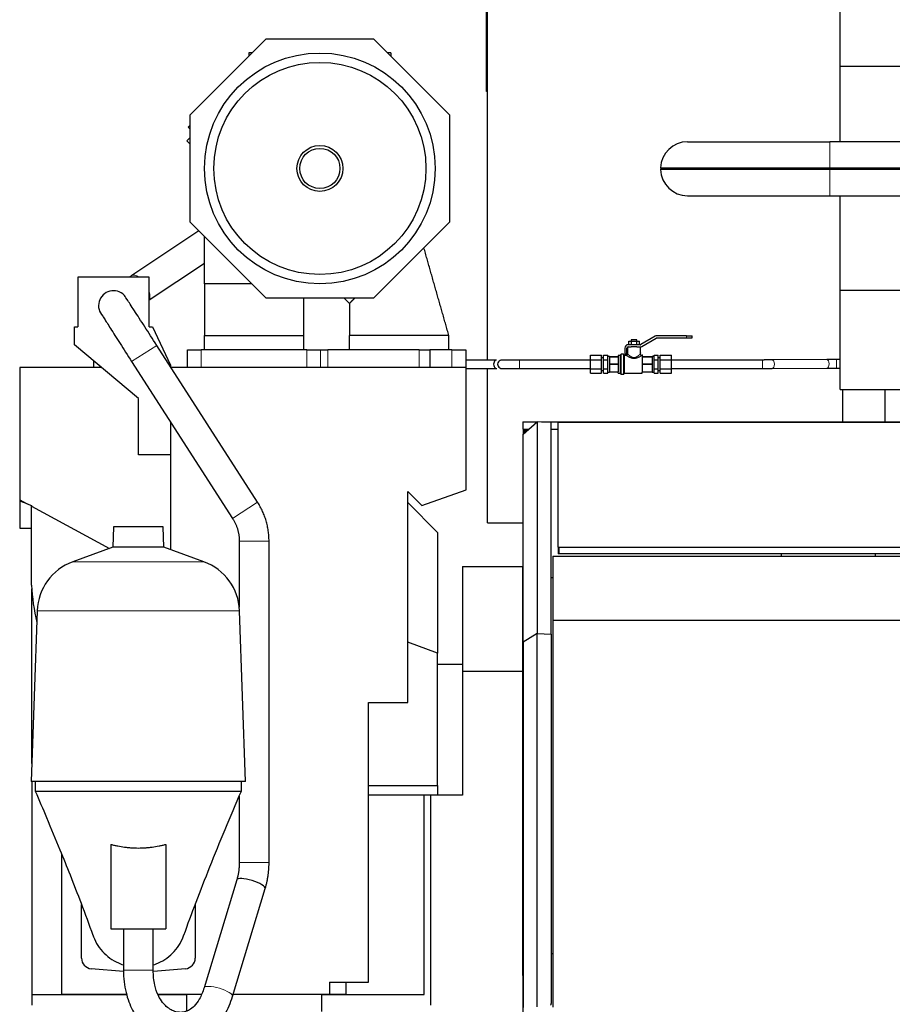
# Model space of a CAD drawing. Header units: inches. Extents: x 0 to 23760, y -13 to 16800.
# Tile 158 of 204: x 15040 to 16268, y 13465 to 14850. Entities that reach past the tile are written whole.
import ezdxf

# ---------------------------------------------------------------- set-up
doc = ezdxf.new("R2010")
doc.units = ezdxf.units.IN
doc.layers.add('254', color=7, linetype='Continuous', true_color=0xffffff)

msp = doc.modelspace()

# ---------------------------------------------------------------- linework, layer by layer
at = {"layer": '254', "color": 2, "linetype": 'Continuous', "lineweight": 25}
for p, q in [((15698.723, 14371.054), (15698.723, 14942.067)), ((16194.723, 14784.567), (16194.723, 14934.567)), ((15697.223, 14749.035), (15697.223, 14912.035)), ((15280.175, 14716.145), (15387.081, 14823.052)), ((15387.081, 14823.052), (15538.269, 14823.052)), ((15538.269, 14823.052), (15645.175, 14716.145)), ((15367.081, 14803.052), (15362.675, 14803.052)), ((15362.675, 14803.052), (15362.675, 14798.645)), ((15562.675, 14803.052), (15558.269, 14803.052)), ((15562.675, 14803.052), (15562.675, 14798.645)), ((16194.723, 14678.222), (16194.723, 14784.567)), ((16194.723, 14784.567), (19554.178, 14784.567)), ((15698.723, 14749.035), (15697.223, 14749.035)), ((15280.175, 14564.958), (15280.175, 14716.145)), ((15645.175, 14716.145), (15645.175, 14564.958)), ((15277.413, 14698.534), (15280.175, 14701.296)), ((15280.175, 14695.772), (15277.413, 14698.534)), ((15280.176, 14684.326), (15275.292, 14679.442)), ((15275.292, 14679.442), (15280.175, 14674.559)), ((15980.223, 14678.224), (16180.223, 14678.224)), ((16475.223, 14678.224), (16180.223, 14678.224)), ((15942.186, 14641.201), (15943.186, 14640.174)), ((15942.186, 14641.201), (16180.223, 14641.201)), ((15942.186, 14639.147), (15943.186, 14640.174)), ((16180.223, 14639.147), (15942.186, 14639.147)), ((15943.186, 14640.174), (16180.223, 14640.174)), ((16180.223, 14641.201), (16475.223, 14641.201)), ((16180.223, 14641.151), (16180.223, 14639.197)), ((16180.223, 14641.151), (16475.273, 14641.151)), ((16475.273, 14639.197), (16180.223, 14639.197)), ((16475.223, 14639.147), (16180.223, 14639.147)), ((15980.223, 14602.124), (16180.223, 14602.124)), ((16180.223, 14602.124), (16475.223, 14602.124)), ((16194.723, 14469.221), (16194.723, 14602.125)), ((15387.081, 14458.052), (15280.175, 14564.958)), ((15645.175, 14564.958), (15538.269, 14458.052)), ((15292.456, 14552.673), (15197.997, 14489.916)), ((15300.175, 14478.052), (15300.175, 14544.957)), ((15222.224, 14455.588), (15300.174, 14507.376)), ((15122.223, 14487.552), (15122.223, 14417.552)), ((15222.223, 14487.552), (15122.223, 14487.552)), ((15222.223, 14417.552), (15222.223, 14487.552)), ((15300.451, 14478.052), (15300.188, 14478.052)), ((16194.723, 14329.567), (16194.723, 14469.221)), ((16194.723, 14469.221), (16380.617, 14469.221)), ((15538.269, 14458.052), (15387.081, 14458.052)), ((15496.682, 14458.052), (15504.18, 14450.554)), ((15117.223, 14417.552), (15122.223, 14417.552)), ((15117.223, 14392.552), (15117.223, 14417.552)), ((15222.223, 14417.552), (15227.223, 14417.552)), ((15227.223, 14417.552), (15252.223, 14363.939)), ((15300.175, 14405.552), (15370.282, 14405.552)), ((15300.175, 14385.552), (15300.175, 14405.552)), ((15370.282, 14405.552), (15440.18, 14405.552)), ((15440.18, 14385.552), (15440.18, 14405.552)), ((15504.18, 14385.552), (15504.18, 14405.552)), ((15504.18, 14405.552), (15504.18, 14405.552)), ((15644.153, 14405.552), (15644.18, 14405.552)), ((15644.18, 14385.552), (15644.18, 14405.552)), ((15644.18, 14405.552), (15644.18, 14405.552)), ((15897.281, 14397.551), (15901.034, 14397.551)), ((15897.281, 14392.551), (15897.281, 14397.551)), ((15908.787, 14399.551), (15900.787, 14399.551)), ((15900.787, 14399.551), (15900.787, 14397.551)), ((15901.034, 14397.551), (15908.539, 14397.551)), ((15901.034, 14392.551), (15901.034, 14397.551)), ((15908.539, 14397.551), (15912.292, 14397.551)), ((15908.539, 14392.551), (15908.539, 14397.551)), ((15908.787, 14397.551), (15908.787, 14399.551)), ((15912.292, 14392.551), (15912.292, 14397.551)), ((15934.473, 14404.382), (15914.447, 14392.819)), ((15915.947, 14390.221), (15935.973, 14401.784)), ((15978.787, 14405.051), (15936.973, 14405.051)), ((15936.973, 14402.051), (15978.787, 14402.051)), ((15978.787, 14405.051), (15986.787, 14405.051)), ((15978.787, 14402.051), (15986.787, 14402.051)), ((15986.787, 14402.051), (15986.787, 14405.051)), ((15207.223, 14317.033), (15117.223, 14392.552)), ((15375.121, 14170.914), (15233.124, 14391.634)), ((15276.18, 14385.552), (15295.68, 14385.552)), ((15276.18, 14360.552), (15276.18, 14385.552)), ((15444.276, 14385.552), (15295.68, 14385.552)), ((15444.276, 14385.552), (15463.328, 14385.552)), ((15463.328, 14385.552), (15474.075, 14385.552)), ((15602.18, 14385.552), (15474.075, 14385.552)), ((15602.18, 14385.552), (15617.18, 14385.552)), ((15648.18, 14385.552), (15617.178, 14385.552)), ((15617.18, 14385.552), (15617.18, 14360.552)), ((15648.18, 14385.552), (15668.18, 14385.552)), ((15668.18, 14385.552), (15668.18, 14360.552)), ((15891.787, 14387.551), (15891.787, 14379.551)), ((15894.787, 14379.551), (15894.787, 14387.551)), ((15895.787, 14389.284), (15895.787, 14379.471)), ((15913.447, 14392.551), (15896.787, 14392.551)), ((15896.787, 14389.551), (15900.663, 14389.551)), ((15908.911, 14389.551), (15913.447, 14389.551)), ((15913.787, 14379.551), (15913.787, 14389.563)), ((15144.22, 14369.899), (15144.22, 14360.552)), ((15197.802, 14368.91), (15339.799, 14148.19)), ((15711.464, 14371.051), (15668.18, 14371.051)), ((15843.287, 14371.402), (15843.287, 14377.753)), ((15843.287, 14377.753), (15858.787, 14377.753)), ((15843.287, 14371.402), (15858.787, 14371.402)), ((15843.287, 14358.701), (15843.287, 14371.402)), ((15858.787, 14371.402), (15858.787, 14377.753)), ((15861.787, 14374.051), (15858.787, 14374.051)), ((15858.787, 14358.701), (15858.787, 14371.402)), ((15861.787, 14371.402), (15861.787, 14377.753)), ((15861.787, 14377.753), (15867.687, 14377.753)), ((15861.787, 14371.402), (15867.687, 14371.402)), ((15861.787, 14358.701), (15861.787, 14371.402)), ((15867.687, 14374.578), (15867.687, 14377.753)), ((15870.287, 14376.051), (15867.687, 14376.051)), ((15867.687, 14371.402), (15867.687, 14374.578)), ((15867.687, 14365.051), (15867.687, 14371.402)), ((15870.287, 14376.051), (15882.287, 14376.051)), ((15870.287, 14376.051), (15870.287, 14375.693)), ((15870.287, 14375.693), (15870.287, 14370.551)), ((15870.287, 14375.693), (15882.287, 14375.693)), ((15870.287, 14370.551), (15870.287, 14365.41)), ((15882.287, 14377.551), (15882.287, 14376.051)), ((15885.087, 14377.551), (15882.287, 14377.551)), ((15882.287, 14375.693), (15882.287, 14365.41)), ((15886.287, 14351.351), (15886.287, 14378.751)), ((15889.987, 14379.051), (15886.587, 14379.051)), ((15890.287, 14351.351), (15890.287, 14378.751)), ((15893.893, 14377.551), (15891.487, 14377.551)), ((15891.787, 14379.551), (15894.787, 14379.551)), ((15916.287, 14377.551), (15915.787, 14377.551)), ((15916.287, 14377.551), (15916.287, 14376.051)), ((15916.287, 14376.051), (15930.287, 14376.051)), ((15916.287, 14375.693), (15916.287, 14365.41)), ((15916.287, 14375.693), (15930.287, 14375.693)), ((15930.287, 14376.051), (15930.287, 14375.693)), ((15932.887, 14376.051), (15930.287, 14376.051)), ((15930.287, 14375.693), (15930.287, 14370.551)), ((15930.287, 14370.551), (15930.287, 14365.41)), ((15932.887, 14377.753), (15938.787, 14377.753)), ((15932.887, 14374.578), (15932.887, 14377.753)), ((15932.887, 14371.402), (15932.887, 14374.578)), ((15932.887, 14371.402), (15938.787, 14371.402)), ((15932.887, 14365.051), (15932.887, 14371.402)), ((15938.787, 14371.402), (15938.787, 14377.753)), ((15941.787, 14374.051), (15938.787, 14374.051)), ((15938.787, 14358.701), (15938.787, 14371.402)), ((15941.787, 14371.402), (15941.787, 14377.753)), ((15941.787, 14377.753), (15957.287, 14377.753)), ((15941.787, 14371.402), (15957.287, 14371.402)), ((15941.787, 14358.701), (15941.787, 14371.402)), ((15957.287, 14371.402), (15957.287, 14377.753)), ((15957.287, 14358.701), (15957.287, 14371.402)), ((16175.975, 14371.62), (16098.952, 14371.094)), ((16194.724, 14371.663), (16189.62, 14371.663)), ((15155.358, 14360.552), (15040.223, 14360.552)), ((15040.223, 14360.552), (15040.223, 14174.413)), ((15252.223, 14363.939), (15252.223, 14361.946)), ((15668.423, 14360.552), (15253.127, 14360.552)), ((15444.276, 14360.552), (15295.68, 14360.552)), ((15668.423, 14188.552), (15668.423, 14360.552)), ((15668.423, 14359.051), (15711.464, 14359.051)), ((15698.723, 14142.067), (15698.723, 14359.054)), ((15843.287, 14352.35), (15843.287, 14358.701)), ((15843.287, 14358.701), (15858.787, 14358.701)), ((15843.287, 14352.35), (15858.787, 14352.35)), ((15858.787, 14352.35), (15858.787, 14358.701)), ((15858.787, 14356.051), (15861.787, 14356.051)), ((15861.787, 14352.35), (15861.787, 14358.701)), ((15861.787, 14358.701), (15867.687, 14358.701)), ((15861.787, 14352.35), (15867.687, 14352.35)), ((15867.687, 14358.701), (15867.687, 14365.051)), ((15867.687, 14355.525), (15867.687, 14358.701)), ((15867.687, 14352.35), (15867.687, 14355.525)), ((15867.687, 14354.051), (15870.287, 14354.051)), ((15870.287, 14365.41), (15870.287, 14364.693)), ((15882.287, 14365.41), (15870.287, 14365.41)), ((15870.287, 14364.693), (15870.287, 14359.551)), ((15882.287, 14364.693), (15870.287, 14364.693)), ((15870.287, 14359.551), (15870.287, 14354.41)), ((15870.287, 14354.41), (15882.287, 14354.41)), ((15870.287, 14354.41), (15870.287, 14354.051)), ((15882.287, 14354.051), (15870.287, 14354.051)), ((15882.287, 14364.693), (15882.287, 14354.41)), ((15882.287, 14352.551), (15882.287, 14354.051)), ((15882.287, 14352.551), (15885.087, 14352.551)), ((15891.487, 14352.551), (15916.287, 14352.551)), ((15930.287, 14365.41), (15916.287, 14365.41)), ((15916.287, 14364.693), (15916.287, 14354.41)), ((15930.287, 14364.693), (15916.287, 14364.693)), ((15916.287, 14354.41), (15930.287, 14354.41)), ((15916.287, 14352.551), (15916.287, 14354.051)), ((15930.287, 14354.051), (15916.287, 14354.051)), ((15930.287, 14365.41), (15930.287, 14364.693)), ((15930.287, 14364.693), (15930.287, 14359.551)), ((15930.287, 14359.551), (15930.287, 14354.41)), ((15930.287, 14354.41), (15930.287, 14354.051)), ((15930.287, 14354.051), (15932.887, 14354.051)), ((15932.887, 14358.701), (15932.887, 14365.051)), ((15932.887, 14355.525), (15932.887, 14358.701)), ((15932.887, 14358.701), (15938.787, 14358.701)), ((15932.887, 14352.35), (15932.887, 14355.525)), ((15932.887, 14352.35), (15938.787, 14352.35)), ((15938.787, 14352.35), (15938.787, 14358.701)), ((15938.787, 14356.051), (15941.787, 14356.051)), ((15941.787, 14358.701), (15957.287, 14358.701)), ((15941.787, 14352.35), (15941.787, 14358.701)), ((15941.787, 14352.35), (15957.287, 14352.35)), ((15957.287, 14352.35), (15957.287, 14358.701)), ((16099.034, 14359.094), (16176.057, 14359.621)), ((16189.62, 14359.663), (16194.724, 14359.663)), ((15886.587, 14351.051), (15889.987, 14351.051)), ((16194.723, 14329.567), (16369.28, 14329.567)), ((16198.723, 14283.867), (16198.723, 14329.567)), ((16257.563, 14329.567), (16257.563, 14283.863)), ((15207.223, 14237.552), (15207.223, 14317.033)), ((15252.223, 14284.311), (15252.223, 14104.356)), ((15748.223, 14283.864), (15748.223, 14273.864)), ((15748.223, 14283.864), (15768.225, 14283.864)), ((15748.723, 14266.572), (15768.473, 14284.091)), ((15788.223, 14283.326), (15768.473, 14284.091)), ((15768.473, 14284.091), (15768.473, 13986.032)), ((15774.343, 14283.864), (16355.223, 14283.864)), ((15788.223, 13985.509), (15788.223, 14283.326)), ((15798.223, 14283.608), (16355.223, 14283.608)), ((15798.223, 14107.59), (15798.223, 14283.608)), ((15748.223, 14273.864), (15756.948, 14273.864)), ((15748.723, 14273.862), (15748.723, 14266.571)), ((15750.223, 14271.864), (15750.223, 14270.901)), ((15750.223, 14271.864), (15754.688, 14271.864)), ((15750.223, 14270.901), (15753.603, 14270.901)), ((15750.223, 14270.901), (15750.223, 14267.898)), ((15788.228, 14273.864), (15798.224, 14273.864)), ((15748.723, 13974.047), (15748.723, 14266.572)), ((15252.223, 14237.552), (15207.223, 14237.552)), ((15586.223, 13889.193), (15586.223, 14186.086)), ((15586.223, 14186.086), (15606.061, 14166.247)), ((15606.061, 14166.247), (15668.423, 14188.552)), ((15040.223, 14174.413), (15040.223, 14172.552)), ((15040.223, 14174.413), (15050.625, 14168.765)), ((15040.223, 14172.554), (15040.223, 14134.567)), ((15050.625, 14168.765), (15040.223, 14172.552)), ((15050.625, 14168.765), (15056.954, 14166.462)), ((15056.954, 14166.462), (15056.954, 14165.329)), ((15056.954, 14054.299), (15056.954, 14165.329)), ((15056.954, 14165.329), (15166.43, 14105.889)), ((15586.221, 14170.553), (15628.223, 14128.552)), ((15586.221, 14170.553), (15628.223, 14128.551)), ((15040.223, 14134.567), (15056.954, 14134.567)), ((15172.17, 14136.092), (15171.176, 14107.616)), ((15242.275, 14136.092), (15172.17, 14136.092)), ((15243.269, 14107.616), (15242.275, 14136.092)), ((15698.723, 14142.067), (15748.73, 14142.067)), ((15628.223, 14128.551), (15628.223, 13958.534)), ((15171.176, 14107.616), (15114.878, 14087.125)), ((15243.269, 14107.616), (15171.176, 14107.616)), ((15299.567, 14087.125), (15243.269, 14107.616)), ((15349.18, 14116.269), (15349.18, 14023.428)), ((15391.18, 13664.006), (15391.18, 14116.269)), ((15798.223, 14107.59), (15798.223, 14098.72)), ((16336.215, 14107.22), (15799.023, 14107.22)), ((15799.023, 14107.22), (15799.023, 14098.35)), ((15790.723, 14095.144), (15790.723, 14005.096)), ((15790.723, 14095.144), (16336.224, 14095.144)), ((16336.215, 14098.35), (15799.023, 14098.35)), ((16112.219, 14095.144), (16112.219, 14098.35)), ((16244.226, 14098.351), (16244.226, 14095.144)), ((15663.223, 14080.567), (15663.223, 13933.076)), ((15663.223, 14080.567), (15748.223, 14080.567)), ((15748.223, 13933.076), (15748.223, 14080.567)), ((15748.223, 14064.878), (15748.723, 14064.878)), ((15788.222, 14064.878), (15790.722, 14064.878)), ((15057.223, 13803.553), (15057.223, 14049.256)), ((15064.918, 14018.361), (15056.529, 13778.138)), ((15357.916, 13778.138), (15349.527, 14018.361)), ((15790.723, 14005.096), (15790.723, 13460.604)), ((15790.723, 14005.096), (17397.723, 14005.096)), ((15768.473, 13986.032), (15748.723, 13974.047)), ((15768.473, 13986.032), (15788.223, 13985.509)), ((15768.473, 13460.831), (15768.473, 13986.032)), ((15788.223, 13985.509), (15788.223, 13465.503)), ((15628.223, 13958.537), (15586.223, 13973.824)), ((15748.723, 13974.047), (15748.723, 13459.969)), ((15628.223, 13772.552), (15628.223, 13958.537)), ((15628.222, 13943.167), (15663.221, 13943.167)), ((15663.223, 13933.077), (15663.223, 13758.552)), ((15748.223, 13915.254), (15748.223, 13933.078)), ((15748.223, 13536.102), (15748.223, 13915.259)), ((15531.223, 13495.567), (15531.223, 13889.193)), ((15531.223, 13889.193), (15586.223, 13889.193)), ((15057.419, 13803.552), (15057.223, 13803.552)), ((15057.223, 13803.552), (15057.223, 13797.991)), ((15357.916, 13778.138), (15056.529, 13778.138)), ((15057.223, 13778.135), (15057.223, 13478.552)), ((15062.223, 13778.138), (15062.223, 13764.567)), ((15352.223, 13764.567), (15352.223, 13778.138)), ((15531.223, 13772.552), (15628.223, 13772.552)), ((15628.223, 13772.554), (15628.223, 13758.552)), ((15349.18, 13757.257), (15349.18, 13664.006)), ((15609.223, 13758.552), (15531.223, 13758.552)), ((15618.223, 13758.552), (15609.222, 13758.552)), ((15609.223, 13478.552), (15609.223, 13758.552)), ((15618.223, 13758.552), (15618.223, 13463.552)), ((15663.223, 13758.552), (15618.223, 13758.552)), ((15168.572, 13689.524), (15168.572, 13570.567)), ((15245.873, 13689.524), (15245.873, 13570.567)), ((15099.223, 13676.05), (15099.223, 13478.567)), ((15345.624, 13639.462), (15299.669, 13487.871)), ((15339.862, 13475.686), (15385.817, 13627.278)), ((15127.223, 13529.567), (15127.223, 13604.969)), ((15287.223, 13604.932), (15287.223, 13529.567)), ((15168.572, 13570.567), (15245.873, 13570.567)), ((15186.223, 13570.567), (15186.223, 13512.415)), ((15228.223, 13512.415), (15228.223, 13570.567)), ((15748.223, 13505.031), (15748.223, 13536.102)), ((15748.223, 13536.102), (15748.723, 13536.102)), ((15788.222, 13536.102), (15790.722, 13536.102)), ((15186.431, 13510.642), (15140.915, 13514.624)), ((15273.53, 13514.624), (15228.4, 13510.676)), ((15476.223, 13495.567), (15476.223, 13478.567)), ((15476.223, 13495.567), (15531.223, 13495.567)), ((15499.223, 13495.567), (15499.223, 13478.567)), ((15748.223, 13505.031), (15748.223, 13449.622)), ((15057.223, 13478.554), (15057.223, 13463.552)), ((15057.223, 13478.552), (15190.815, 13478.552)), ((15099.223, 13478.567), (15190.81, 13478.567)), ((15234.819, 13478.567), (15275.223, 13478.567)), ((15234.829, 13478.552), (15275.228, 13478.552)), ((15275.223, 13478.567), (15295.817, 13478.567)), ((15275.223, 13454.567), (15275.223, 13478.567)), ((15340.737, 13478.567), (15465.223, 13478.567)), ((15465.219, 13478.567), (15476.223, 13478.567)), ((15465.22, 13478.552), (15609.223, 13478.552)), ((15465.223, 13454.567), (15465.223, 13478.567)), ((15476.223, 13478.567), (15499.223, 13478.567))]:
    msp.add_line(p, q, dxfattribs=at)
at = {"layer": '254', "color": 110, "linetype": 'Continuous', "lineweight": 13}
for p, q in [((16180.223, 14641.201), (16180.223, 14678.224)), ((16180.223, 14641.201), (16180.223, 14641.151)), ((16180.223, 14639.147), (16180.223, 14639.197)), ((16180.223, 14639.147), (16180.223, 14602.124)), ((15978.787, 14402.051), (15978.787, 14405.051)), ((15197.802, 14368.91), (15233.124, 14391.634)), ((15295.68, 14385.552), (15295.68, 14360.552)), ((15444.276, 14360.552), (15444.276, 14385.552)), ((15463.328, 14360.552), (15463.328, 14385.552)), ((15474.075, 14385.552), (15474.075, 14360.552)), ((15602.18, 14360.552), (15602.18, 14385.552)), ((15648.18, 14360.552), (15648.18, 14385.552)), ((15743.787, 14371.051), (15743.787, 14359.051)), ((15885.087, 14352.551), (15885.087, 14377.551)), ((15886.587, 14351.051), (15886.587, 14379.051)), ((15889.987, 14351.051), (15889.987, 14379.051)), ((15891.487, 14352.551), (15891.487, 14377.551)), ((16085.39, 14371.052), (16085.39, 14359.052)), ((16189.62, 14371.663), (16189.62, 14359.663)), ((15339.799, 14148.19), (15375.121, 14170.914)), ((15349.18, 14116.269), (15391.18, 14116.269)), ((15299.567, 14087.125), (15114.878, 14087.125)), ((15349.527, 14018.361), (15064.918, 14018.361)), ((15349.18, 13664.006), (15391.18, 13664.006)), ((15207.223, 13512.415), (15186.223, 13512.415)), ((15228.223, 13512.415), (15207.223, 13512.415))]:
    msp.add_line(p, q, dxfattribs=at)
at = {"layer": '254', "color": 2, "linetype": 'Continuous', "lineweight": 25}
for radius in [162.362, 149.215, 32.362, 28.291]:
    msp.add_circle((15462.675, 14640.552), radius, dxfattribs=at)
for centre, radius, start, end in [((15980.223, 14640.174), 38.05, 90, 178.453367), ((15980.223, 14640.174), 38.05, 181.546633, 270), ((15172.18, 14447.552), 21, 44.173125, 224.746875), ((15936.973, 14400.051), 5, 90, 120), ((15936.973, 14400.051), 2, 90, 120), ((15896.787, 14387.551), 5, 90, 180), ((15896.787, 14387.551), 2, 90, 180), ((15913.447, 14394.551), 2, 270, 300), ((15913.447, 14394.551), 5, 270, 300), ((15718.787, 14365.051), 6, 99.669375, 285.294375), ((15885.087, 14378.751), 1.2, 270, 0), ((15886.587, 14378.751), 0.3, 90, 180), ((15889.987, 14378.751), 0.3, 0, 90), ((15891.487, 14378.751), 1.2, 180, 270), ((15885.087, 14351.351), 1.2, 0, 90), ((15891.487, 14351.351), 1.2, 90, 180), ((15886.587, 14351.351), 0.3, 180, 270), ((15889.987, 14351.351), 0.3, 270, 0), ((15140.872, 14015.708), 76, 110, 178), ((15273.573, 14015.708), 76, 2, 70), ((15334.157, 14066.554), 277.474, 182.531357, 193.492239), ((15142.223, 13529.567), 15, 180, 265), ((15272.223, 13529.567), 15, 275, 0)]:
    msp.add_arc(centre, radius, start, end, dxfattribs=at)
at = {"layer": '254', "color": 110, "linetype": 'Continuous', "lineweight": 13}
for centre, major_axis, ratio, start_param, end_param in [((15209.618, 14472.425), (11.621, -17.491), 0.43815547, 2.26714997, 3.14159265), ((15209.618, 14472.425), (11.621, -17.491), 0.43815547, 0.14461145, 1.02131214), ((16098.993, 14365.094), (-0.041, 6), 0.54409738, 3.13816964, 6.2774061), ((16176.016, 14365.62), (-0.041, 6), 0.54409738, 3.14160576, 6.28310024), ((15319.765, 13481.778), (20.097, -6.092), 0.26120987, 0.00274889, 3.14159265)]:
    msp.add_ellipse(centre, major_axis=major_axis, ratio=ratio, start_param=start_param, end_param=end_param, dxfattribs=at)
at = {"layer": '254', "color": 2, "linetype": 'Continuous', "lineweight": 25}
for centre, major_axis, ratio, start_param, end_param in [((15711.464, 14365.051), (0, 6), 0.70710668, 0.00068722, 3.14237805), ((15794.044, 14105.291), (-6.5, 0), 0.46174861, 3.83976427, 4.01421736), ((15794.044, 14096.421), (-6.5, 0), 0.46174861, 3.83976427, 4.01421736), ((15365.72, 13633.37), (20.097, -6.092), 0.26120987, 0, 3.14159265), ((15785.223, 13465.508), (-1.579, 2.556), 0.9978722, 3.39466149, 4.15824304)]:
    msp.add_ellipse(centre, major_axis=major_axis, ratio=ratio, start_param=start_param, end_param=end_param, dxfattribs=at)
for points, degree in [([(15644.18, 14405.552), (15626.625, 14467.2), (15609.069, 14528.849)], 2), ([(15644.18, 14405.552), (15626.625, 14467.2), (15609.07, 14528.849)], 2), ([(15197.987, 14489.909), (15196.712, 14489.062), (15195.465, 14488.233), (15194.244, 14487.421)], 3), ([(15300.188, 14478.052), (15300.164, 14478.052), (15300.171, 14478.052), (15300.175, 14478.052)], 3), ([(15300.174, 14478.052), (15300.174, 14478.052), (15300.175, 14478.052), (15300.174, 14478.052)], 3), ([(15300.175, 14478.052), (15300.174, 14478.052), (15300.175, 14478.052), (15300.175, 14478.052)], 3), ([(15300.175, 14478.052), (15300.176, 14478.052), (15300.175, 14478.052)], 2), ([(15300.175, 14478.052), (15300.175, 14441.802), (15300.175, 14405.552)], 2), ([(15300.175, 14478.052), (15300.175, 14441.802), (15300.175, 14405.552)], 2), ([(15440.18, 14405.552), (15440.18, 14431.801), (15440.18, 14458.051)], 2), ([(15504.18, 14450.554), (15504.18, 14428.053), (15504.18, 14405.552)], 2), ([(15504.242, 14450.616), (15505.748, 14452.122)], 1), ([(15505.748, 14452.122), (15511.678, 14458.052)], 1), ([(15574.18, 14405.552), (15504.18, 14405.552)], 1), ([(15644.18, 14405.552), (15574.18, 14405.552)], 1), ([(15843.287, 14371.051), (15743.787, 14371.051)], 1), ([(16085.39, 14371.051), (15957.287, 14371.051)], 1), ([(16098.961, 14371.094), (16092.759, 14371.052), (16085.39, 14371.052)], 2), ([(16189.62, 14371.663), (16182.22, 14371.662), (16175.985, 14371.62)], 2), ([(15743.787, 14359.052), (15843.287, 14359.052)], 1), ([(15957.287, 14359.052), (16085.39, 14359.052)], 1), ([(16085.39, 14359.052), (16092.789, 14359.052), (16099.024, 14359.094)], 2), ([(16176.048, 14359.62), (16182.25, 14359.662), (16189.62, 14359.663)], 2), ([(15391.18, 14116.269), (15390.811, 14145.842), (15375.121, 14170.914)], 2), ([(15339.799, 14148.19), (15349.286, 14133.639), (15349.18, 14116.269)], 2), ([(15663.223, 13933.076), (15748.223, 13933.076)], 1), ([(15062.223, 13764.567), (15062.223, 13764.567), (15062.339, 13764.567), (15062.863, 13764.567), (15063.734, 13764.567), (15064.952, 13764.567), (15066.512, 13764.567), (15068.411, 13764.567), (15070.644, 13764.567), (15073.206, 13764.567), (15076.092, 13764.567), (15079.293, 13764.567), (15082.802, 13764.567), (15086.611, 13764.567), (15090.711, 13764.567), (15095.091, 13764.567), (15099.742, 13764.567), (15104.651, 13764.567), (15109.807, 13764.567), (15115.199, 13764.567), (15120.812, 13764.567), (15126.633, 13764.567), (15132.648, 13764.567), (15138.843, 13764.567), (15145.202, 13764.567), (15151.711, 13764.567), (15158.354, 13764.567), (15165.114, 13764.567), (15171.976, 13764.567), (15178.923, 13764.567), (15185.938, 13764.567), (15193.004, 13764.567), (15200.105, 13764.567), (15207.223, 13764.567), (15214.34, 13764.567), (15221.441, 13764.567), (15228.507, 13764.567), (15235.522, 13764.567), (15242.469, 13764.567), (15249.331, 13764.567), (15256.091, 13764.567), (15262.734, 13764.567), (15269.243, 13764.567), (15275.603, 13764.567), (15281.797, 13764.567), (15287.813, 13764.567), (15293.634, 13764.567), (15299.247, 13764.567), (15304.638, 13764.567), (15309.794, 13764.567), (15314.704, 13764.567), (15319.354, 13764.567), (15323.735, 13764.567), (15327.834, 13764.567), (15331.643, 13764.567), (15335.153, 13764.567), (15338.354, 13764.567), (15341.239, 13764.567), (15343.801, 13764.567), (15346.035, 13764.567), (15347.934, 13764.567), (15349.494, 13764.567), (15350.711, 13764.567), (15351.582, 13764.567), (15352.106, 13764.567), (15352.223, 13764.567), (15352.223, 13764.567)], 3), ([(15349.18, 13664.006), (15349.257, 13651.139), (15345.62, 13639.45)], 2), ([(15385.821, 13627.29), (15391.049, 13645.057), (15391.18, 13664.006)], 2)]:
    msp.add_open_spline(points, degree=degree, dxfattribs=at)
for points, knots in [([(15300.175, 14478.052), (15300.172, 14478.052), (15300.174, 14478.052), (15300.175, 14478.052), (15300.175, 14478.052)], [0, 0, 0, 0, 0.97214874, 1, 1, 1, 1]), ([(15300.176, 14478.052), (15300.176, 14478.052), (15300.181, 14478.052), (15300.177, 14478.052), (15300.175, 14478.052), (15300.176, 14478.052)], [0, 0, 0, 0, 0.05180092, 0.9426792, 1, 1, 1, 1]), ([(15300.176, 14478.052), (15300.177, 14478.052), (15300.176, 14478.052), (15300.176, 14478.052), (15300.176, 14478.052)], [0, 0, 0, 0, 0.97312199, 1, 1, 1, 1]), ([(15300.742, 14478.052), (15300.736, 14478.052), (15300.641, 14478.052), (15300.548, 14478.052), (15300.451, 14478.052)], [0, 0, 0, 0, 0.06094147, 1, 1, 1, 1]), ([(15301.287, 14478.052), (15301.281, 14478.052), (15301.099, 14478.052), (15300.916, 14478.052), (15300.742, 14478.052)], [0, 0, 0, 0, 0.02780103, 1, 1, 1, 1]), ([(15302.395, 14478.052), (15302.385, 14478.052), (15302.016, 14478.052), (15301.648, 14478.052), (15301.287, 14478.052)], [0, 0, 0, 0, 0.02690254, 1, 1, 1, 1]), ([(15367.08, 14478.052), (15356.446, 14478.052), (15339.979, 14478.052), (15320.595, 14478.052), (15310.385, 14478.052), (15305.293, 14478.052), (15303.113, 14478.052), (15302.395, 14478.052)], [0, 0, 0, 0, 0.49318875, 0.76373395, 0.89900656, 0.96664286, 1, 1, 1, 1]), ([(15233.124, 14391.634), (15227.138, 14400.936), (15215.972, 14418.26), (15200.757, 14441.761), (15190.241, 14457.869), (15187.573, 14461.799), (15187.25, 14462.177)], [0, 0, 0, 0, 0.24524416, 0.493776, 0.74554483, 1, 1, 1, 1]), ([(15157.088, 14432.931), (15157.078, 14432.833), (15158.77, 14429.996), (15167.322, 14416.471), (15181.198, 14394.755), (15191.898, 14378.089), (15197.803, 14368.91)], [0, 0, 0, 0, 0.22945456, 0.48281024, 0.73965972, 1, 1, 1, 1]), ([(15908.911, 14389.551), (15908.594, 14389.551), (15908.267, 14389.551), (15907.598, 14389.551), (15907.256, 14389.551), (15906.562, 14389.551), (15906.21, 14389.551), (15905.501, 14389.551), (15905.144, 14389.551), (15904.43, 14389.551), (15904.073, 14389.551), (15903.364, 14389.551), (15903.012, 14389.551), (15902.318, 14389.551), (15901.976, 14389.551), (15901.307, 14389.551), (15900.979, 14389.551), (15900.662, 14389.551)], [0, 0, 0, 0, 0.125, 0.125, 0.25, 0.25, 0.375, 0.375, 0.5, 0.5, 0.625, 0.625, 0.75, 0.75, 0.875, 0.875, 1, 1, 1, 1]), ([(15914.314, 14378.229), (15914.274, 14378.261), (15914.049, 14378.46), (15913.849, 14378.947), (15913.76, 14379.551), (15913.832, 14380.05), (15913.981, 14380.439), (15914.159, 14380.727), (15914.325, 14380.923), (15914.441, 14381.033), (15914.493, 14381.077), (15914.502, 14381.084)], [0, 0, 0, 0, 0.04698906, 0.28196122, 0.46554964, 0.61847555, 0.74749735, 0.85309347, 0.93392278, 0.98831573, 1, 1, 1, 1]), ([(15743.787, 14371.051), (15740.317, 14371.049), (15733.836, 14371.037), (15724.999, 14370.994), (15718.898, 14370.928), (15717.372, 14370.871), (15717.202, 14370.839)], [0, 0, 0, 0, 0.24439764, 0.49272429, 0.74483524, 1, 1, 1, 1]), ([(15895.773, 14379.487), (15895.771, 14379.287), (15895.708, 14378.862), (15895.367, 14378.252), (15894.842, 14377.81), (15894.316, 14377.598), (15894.007, 14377.565), (15893.884, 14377.564)], [0, 0, 0, 0, 0.19486728, 0.43806084, 0.68409113, 0.87807891, 1, 1, 1, 1]), ([(15916.988, 14377.952), (15916.987, 14377.952), (15916.985, 14377.95), (15916.982, 14377.948), (15916.97, 14377.939), (15916.955, 14377.928), (15916.915, 14377.9), (15916.758, 14377.795), (15916.436, 14377.639), (15915.921, 14377.528), (15915.319, 14377.574), (15914.74, 14377.802), (15914.439, 14378.077), (15914.314, 14378.229)], [0, 0, 0, 0, 0.02932521, 0.05782741, 0.06971697, 0.0774477, 0.08755474, 0.11937124, 0.25469815, 0.42656862, 0.61078792, 0.82045596, 1, 1, 1, 1]), ([(15720.371, 14359.264), (15720.289, 14359.232), (15721.222, 14359.174), (15726.273, 14359.108), (15734.239, 14359.065), (15740.388, 14359.054), (15743.787, 14359.052)], [0, 0, 0, 0, 0.24444608, 0.4921938, 0.74401432, 1, 1, 1, 1]), ([(15062.223, 13764.567), (15067.586, 13752.047), (15079.348, 13724.309), (15095.721, 13684.907), (15111.902, 13644.77), (15127.515, 13604.626), (15137.859, 13576.569), (15143.176, 13561.719)], [0, 0, 0, 0, 0.17830434, 0.39743033, 0.57099473, 0.77059876, 1, 1, 1, 1]), ([(15271.267, 13561.712), (15276.768, 13577.066), (15288.49, 13608.85), (15314.597, 13675.447), (15336.508, 13728.197), (15352.223, 13764.567)], [0, 0, 0, 0, 0.2369354, 0.48570236, 1, 1, 1, 1]), ([(15168.572, 13689.524), (15170.156, 13689.102), (15171.742, 13688.707), (15174.921, 13687.969), (15176.513, 13687.627), (15181.299, 13686.677), (15184.5, 13686.148), (15189.32, 13685.512), (15190.93, 13685.326), (15194.155, 13685.007), (15195.77, 13684.874), (15199.007, 13684.66), (15200.628, 13684.58), (15203.876, 13684.472), (15205.503, 13684.445), (15208.763, 13684.443), (15210.396, 13684.468), (15212.441, 13684.534), (15212.85, 13684.548), (15213.464, 13684.573), (15213.668, 13684.582), (15214.078, 13684.6), (15215.1, 13684.648), (15216.121, 13684.706), (15218.569, 13684.866), (15220.197, 13684.999), (15223.444, 13685.318), (15225.063, 13685.505), (15229.91, 13686.142), (15233.125, 13686.673), (15237.923, 13687.625), (15239.519, 13687.968), (15242.702, 13688.707), (15244.289, 13689.102), (15245.873, 13689.524)], [0, 0, 0, 0, 0.0625, 0.0625, 0.125, 0.125, 0.25, 0.25, 0.3125, 0.3125, 0.375, 0.375, 0.4375, 0.4375, 0.5, 0.5, 0.5625, 0.5625, 0.578125, 0.578125, 0.5859375, 0.5859375, 0.59375, 0.625, 0.625, 0.6875, 0.6875, 0.75, 0.75, 0.875, 0.875, 0.9375, 0.9375, 1, 1, 1, 1]), ([(15142.989, 13562.251), (15143.304, 13561.344), (15145.199, 13556.237), (15149.877, 13547.136), (15158.792, 13536.136), (15169.792, 13527.221), (15179.237, 13522.366), (15184.706, 13520.389), (15185.969, 13519.974)], [0, 0, 0, 0, 0.04772979, 0.26921373, 0.49069767, 0.71218162, 0.93366556, 1, 1, 1, 1]), ([(15228.47, 13519.972), (15229.735, 13520.388), (15235.206, 13522.365), (15244.653, 13527.221), (15255.653, 13536.136), (15264.568, 13547.136), (15269.245, 13556.235), (15271.14, 13561.34), (15271.454, 13562.245)], [0, 0, 0, 0, 0.06644518, 0.28792913, 0.50941307, 0.73089701, 0.95238095, 1, 1, 1, 1]), ([(15186.223, 13512.415), (15186.21, 13501.455), (15188.489, 13482.126), (15197.572, 13457.14), (15208.634, 13440.368), (15218.586, 13430.166), (15226.942, 13423.754), (15237.117, 13417.659), (15250.895, 13412.461), (15265.61, 13410.948), (15277.784, 13412.18), (15288.353, 13414.821), (15301.059, 13420.539), (15315.713, 13431.738), (15330.048, 13450.359), (15337.037, 13466.334), (15339.866, 13475.698)], [0, 0, 0, 0, 0.11621851, 0.21577346, 0.29515463, 0.35407723, 0.39305266, 0.42804147, 0.50468721, 0.58227393, 0.61996753, 0.66362126, 0.72407522, 0.80119456, 0.89450269, 1, 1, 1, 1]), ([(15299.665, 13487.858), (15297.892, 13481.757), (15293.936, 13472.18), (15286.41, 13462.075), (15279.635, 13456.761), (15272.992, 13453.843), (15266.943, 13452.914), (15260.125, 13453.717), (15253.31, 13456.437), (15246.956, 13460.908), (15240.596, 13467.706), (15234.594, 13477.39), (15229.369, 13492.713), (15228.131, 13505.054), (15228.223, 13512.415)], [0, 0, 0, 0, 0.115769, 0.20757263, 0.28174, 0.33914012, 0.41796935, 0.49487356, 0.56960622, 0.64270711, 0.70119451, 0.77904274, 0.87682269, 1, 1, 1, 1])]:
    msp.add_open_spline(points, degree=3, knots=knots, dxfattribs=at)
at = {"layer": '254', "color": 110, "linetype": 'Continuous', "lineweight": 13}
for points, knots in [([(15915.787, 14377.552), (15915.786, 14377.551), (15915.764, 14377.536), (15915.674, 14377.478), (15915.608, 14377.435), (15915.509, 14377.371), (15915.498, 14377.364), (15915.475, 14377.349), (15915.439, 14377.326), (15915.401, 14377.301), (15915.321, 14377.25), (15915.263, 14377.212), (15915.076, 14377.093), (15914.934, 14377.003), (15914.696, 14376.854), (15914.613, 14376.802), (15914.482, 14376.721), (15914.437, 14376.694), (15914.346, 14376.638), (15914.3, 14376.61), (15914.066, 14376.467), (15913.866, 14376.346), (15913.443, 14376.097), (15913.22, 14375.968), (15912.928, 14375.803), (15912.869, 14375.769), (15912.749, 14375.702), (15912.688, 14375.669), (15912.505, 14375.568), (15912.381, 14375.5), (15912.002, 14375.298), (15911.742, 14375.163), (15911.204, 14374.895), (15910.928, 14374.763), (15910.5, 14374.569), (15910.356, 14374.505), (15910.062, 14374.379), (15909.913, 14374.317), (15909.459, 14374.134), (15909.15, 14374.019), (15908.52, 14373.805), (15908.199, 14373.707), (15907.707, 14373.575), (15907.541, 14373.534), (15907.29, 14373.476), (15907.206, 14373.458), (15907.036, 14373.423), (15906.951, 14373.406), (15906.523, 14373.327), (15906.179, 14373.278), (15905.486, 14373.213), (15905.137, 14373.196), (15904.697, 14373.196), (15904.609, 14373.197), (15904.433, 14373.201), (15904.345, 14373.204), (15904.082, 14373.217), (15903.907, 14373.23), (15903.386, 14373.279), (15903.043, 14373.328), (15902.533, 14373.423), (15902.364, 14373.458), (15902.112, 14373.516), (15902.028, 14373.536), (15901.861, 14373.577), (15901.778, 14373.598), (15901.366, 14373.709), (15901.045, 14373.808), (15900.417, 14374.021), (15900.11, 14374.136), (15899.66, 14374.317), (15899.511, 14374.379), (15899.291, 14374.473), (15899.218, 14374.505), (15899.072, 14374.569), (15899, 14374.602), (15898.641, 14374.765), (15898.363, 14374.898), (15897.825, 14375.166), (15897.565, 14375.301), (15897.061, 14375.571), (15896.818, 14375.705), (15896.525, 14375.871), (15896.467, 14375.904), (15896.352, 14375.969), (15896.182, 14376.067), (15896.02, 14376.162), (15895.703, 14376.349), (15895.504, 14376.468), (15895.132, 14376.695), (15894.959, 14376.803), (15894.76, 14376.927), (15894.722, 14376.952), (15894.665, 14376.987), (15894.646, 14376.999), (15894.609, 14377.023), (15894.518, 14377.08), (15894.434, 14377.133), (15894.247, 14377.253), (15894.141, 14377.322), (15894.01, 14377.406), (15893.972, 14377.431), (15893.922, 14377.463), (15893.907, 14377.473), (15893.885, 14377.487), (15893.879, 14377.491), (15893.866, 14377.5), (15893.86, 14377.503), (15893.809, 14377.537), (15893.787, 14377.551), (15893.787, 14377.551), (15893.787, 14377.551), (15893.787, 14377.551)], [0, 0, 0, 0, 0.03124414, 0.03124414, 0.06248828, 0.06248828, 0.0663938, 0.0663938, 0.07029932, 0.07811035, 0.07811035, 0.09373243, 0.09373243, 0.12497657, 0.12497657, 0.14059864, 0.14059864, 0.14840967, 0.14840967, 0.15622071, 0.15622071, 0.18746485, 0.18746485, 0.21870899, 0.21870899, 0.22652003, 0.22652003, 0.23433106, 0.23433106, 0.24995313, 0.24995313, 0.28119728, 0.28119728, 0.31244142, 0.31244142, 0.32806349, 0.32806349, 0.34368556, 0.34368556, 0.3749297, 0.3749297, 0.40617384, 0.40617384, 0.42179591, 0.42179591, 0.42960695, 0.42960695, 0.43741798, 0.43741798, 0.46866213, 0.46866213, 0.49990627, 0.49990627, 0.5077173, 0.5077173, 0.51552834, 0.51552834, 0.53115041, 0.53115041, 0.56239455, 0.56239455, 0.57801662, 0.57801662, 0.58582766, 0.58582766, 0.59363869, 0.59363869, 0.62488283, 0.62488283, 0.65612698, 0.65612698, 0.67174905, 0.67174905, 0.67956008, 0.67956008, 0.68737112, 0.68737112, 0.71861526, 0.71861526, 0.7498594, 0.7498594, 0.78110354, 0.78110354, 0.78891458, 0.78891458, 0.79672561, 0.81234768, 0.81234768, 0.84359183, 0.84359183, 0.87483597, 0.87483597, 0.882647, 0.882647, 0.88655252, 0.88655252, 0.89045804, 0.90608011, 0.90608011, 0.93732425, 0.93732425, 0.95294632, 0.95294632, 0.96075736, 0.96075736, 0.96466288, 0.96466288, 0.96856839, 0.96856839, 0.99981254, 0.99981254, 1, 1, 1, 1]), ([(15895.786, 14379.552), (15895.786, 14379.552), (15895.803, 14379.536), (15895.84, 14379.502), (15895.845, 14379.498), (15895.854, 14379.489), (15895.859, 14379.485), (15895.874, 14379.47), (15895.909, 14379.439), (15895.951, 14379.399), (15896.048, 14379.31), (15896.128, 14379.238), (15896.267, 14379.111), (15896.318, 14379.065), (15896.398, 14378.993), (15896.426, 14378.968), (15896.469, 14378.93), (15896.483, 14378.917), (15896.512, 14378.891), (15896.646, 14378.771), (15896.794, 14378.641), (15897.077, 14378.394), (15897.229, 14378.263), (15897.553, 14377.99), (15897.724, 14377.847), (15897.951, 14377.663), (15897.997, 14377.626), (15898.09, 14377.551), (15898.231, 14377.438), (15898.376, 14377.325), (15898.672, 14377.096), (15898.877, 14376.941), (15899.304, 14376.632), (15899.525, 14376.478), (15899.812, 14376.286), (15899.87, 14376.248), (15899.988, 14376.171), (15900.047, 14376.133), (15900.226, 14376.02), (15900.347, 14375.945), (15900.717, 14375.725), (15900.97, 14375.584), (15901.363, 14375.383), (15901.496, 14375.318), (15901.767, 14375.193), (15901.905, 14375.133), (15902.186, 14375.018), (15902.329, 14374.963), (15902.511, 14374.899), (15902.548, 14374.887), (15902.622, 14374.862), (15902.732, 14374.826), (15902.844, 14374.792), (15903.217, 14374.685), (15903.522, 14374.617), (15903.987, 14374.547), (15904.144, 14374.529), (15904.382, 14374.511), (15904.461, 14374.507), (15904.582, 14374.502), (15904.622, 14374.501), (15904.702, 14374.499), (15904.741, 14374.499), (15905.1, 14374.498), (15905.414, 14374.522), (15905.879, 14374.591), (15906.033, 14374.619), (15906.262, 14374.669), (15906.377, 14374.696), (15906.491, 14374.725), (15906.566, 14374.746), (15906.604, 14374.756), (15906.793, 14374.81), (15906.94, 14374.857), (15907.23, 14374.958), (15907.373, 14375.012), (15907.793, 14375.183), (15908.064, 14375.309), (15908.459, 14375.51), (15908.589, 14375.579), (15908.781, 14375.685), (15908.845, 14375.721), (15908.971, 14375.794), (15909.033, 14375.83), (15909.342, 14376.014), (15909.579, 14376.165), (15910.037, 14376.47), (15910.258, 14376.624), (15910.684, 14376.933), (15910.89, 14377.087), (15911.138, 14377.279), (15911.187, 14377.317), (15911.285, 14377.394), (15911.333, 14377.432), (15911.476, 14377.545), (15911.569, 14377.619), (15911.84, 14377.84), (15912.012, 14377.983), (15912.337, 14378.257), (15912.49, 14378.389), (15912.669, 14378.544), (15912.704, 14378.575), (15912.773, 14378.636), (15912.807, 14378.665), (15912.906, 14378.753), (15912.969, 14378.809), (15913.148, 14378.968), (15913.255, 14379.065), (15913.396, 14379.192), (15913.439, 14379.232), (15913.499, 14379.287), (15913.518, 14379.304), (15913.555, 14379.338), (15913.572, 14379.354), (15913.654, 14379.429), (15913.703, 14379.474), (15913.753, 14379.52), (15913.766, 14379.532), (15913.778, 14379.544), (15913.783, 14379.548), (15913.784, 14379.549), (15913.785, 14379.55), (15913.785, 14379.55)], [0, 0, 0, 0, 0.03103804, 0.03103804, 0.03494514, 0.03494514, 0.03885225, 0.03885225, 0.04666646, 0.06229488, 0.06229488, 0.09355171, 0.09355171, 0.10918013, 0.10918013, 0.11699434, 0.11699434, 0.12090145, 0.12090145, 0.12480855, 0.15606539, 0.15606539, 0.18732223, 0.18732223, 0.21857906, 0.21857906, 0.22639327, 0.22639327, 0.23420748, 0.2498359, 0.2498359, 0.28109274, 0.28109274, 0.31234958, 0.31234958, 0.32016379, 0.32016379, 0.327978, 0.327978, 0.34360641, 0.34360641, 0.37486325, 0.37486325, 0.39049167, 0.39049167, 0.40612009, 0.40612009, 0.42174851, 0.42174851, 0.42565561, 0.42565561, 0.42956272, 0.43737693, 0.43737693, 0.46863376, 0.46863376, 0.48426218, 0.48426218, 0.49207639, 0.49207639, 0.4959835, 0.4959835, 0.4998906, 0.4998906, 0.53114744, 0.53114744, 0.54677586, 0.54677586, 0.55459007, 0.55849717, 0.55849717, 0.56240428, 0.56240428, 0.57803269, 0.57803269, 0.59366111, 0.59366111, 0.62491795, 0.62491795, 0.64054637, 0.64054637, 0.64836058, 0.64836058, 0.65617479, 0.65617479, 0.68743163, 0.68743163, 0.71868846, 0.71868846, 0.7499453, 0.7499453, 0.75775951, 0.75775951, 0.76557372, 0.76557372, 0.78120214, 0.78120214, 0.81245898, 0.81245898, 0.84371581, 0.84371581, 0.85153002, 0.85153002, 0.85934423, 0.85934423, 0.87497265, 0.87497265, 0.90622949, 0.90622949, 0.92185791, 0.92185791, 0.92967212, 0.92967212, 0.93748633, 0.93748633, 0.96874316, 0.96874316, 0.98437158, 0.98437158, 0.99218579, 0.9960929, 1, 1, 1, 1])]:
    msp.add_open_spline(points, degree=3, knots=knots, dxfattribs=at)

doc.saveas('drawing.dxf')
